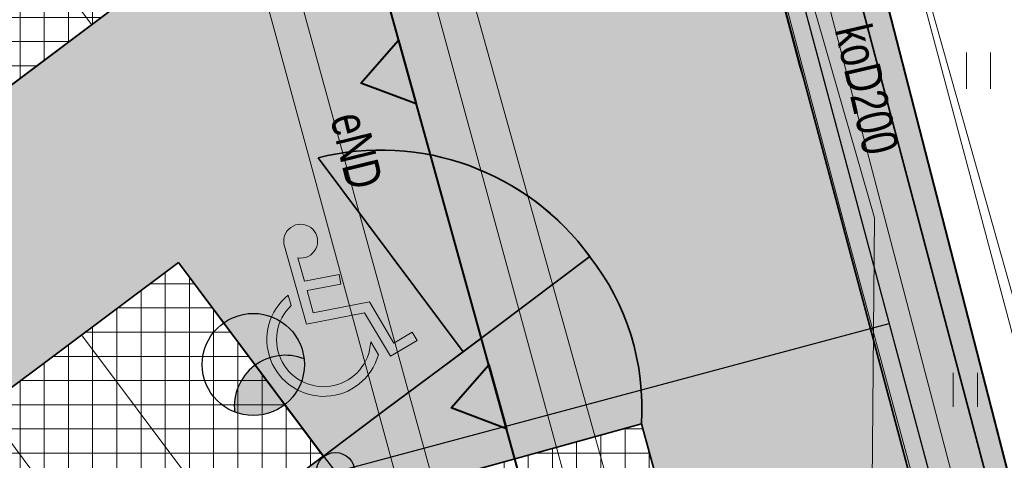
# Model space of a CAD drawing. Header units: metres. Extents: x -320 to 5572509, y -47 to 5960263.
# Tile 35 of 59: x 5572147 to 5572167, y 5960134 to 5960143. Entities that reach past the tile are written whole.
import ezdxf

# ---------------------------------------------------------------- set-up
doc = ezdxf.new("R2010")
doc.units = ezdxf.units.M
doc.header["$MEASUREMENT"] = 0
for name, color, linetype in [('218-Granica_uzytku', 7, 'Continuous'), ('219-Linia_granicy', 7, 'Continuous'), ('422-Kraweznik_jezdni', 7, 'Continuous'), ('940-Trawnik_symb__poj_', 7, 'Continuous'), ('kraweznik', 7, 'Continuous'), ('Nowe_320-W Umeblowanie', 7, 'Continuous'), ('Nowe_810-G Ogólne', 7, 'Continuous'), ('Nowe_LINIA ZABUDOWY', 7, 'Continuous'), ('przewod_elektroenergetyczny__li', 7, 'Continuous'), ('przewod_kanalizacyjny__linia_', 7, 'Continuous'), ('przewod_kanalizacyjny__linia_-A', 7, 'Continuous'), ('przewod_telekomunikacyjny__lini', 7, 'Continuous'), ('przewod_wodociagowy__linia_', 7, 'Continuous'), ('trawnik', 7, 'Continuous'), ('WOSZCZALSKI_kabel_ośw', 7, 'Continuous'), ('WOSZCZALSKI_słup', 7, 'Continuous'), ('WOSZCZALSKI_wlz', 7, 'Continuous'), ('ZAKRES', 7, 'Continuous')]:
    doc.layers.add(name, color=color, linetype=linetype)
doc.styles.add('GENERATED_STYLE_1', font='arial.ttf')
pattern_1 = [(0, (5572434.6074, 5960128.98037), (0, 0.5), []), (90, (5572434.6074, 5960128.98037), (-0.5, 0), [])]

# ---------------------------------------------------------------- blocks, each defined once
blk = doc.blocks.new('Wypełnienie_1', base_point=(5572434.607, 5960129.98))
at = {"layer": 'Nowe_810-G Ogólne', "linetype": 'Continuous', "lineweight": 0, "true_color": 0x233708}
blk.add_hatch(color=78, dxfattribs=at).paths.add_polyline_path([(5572160.166, 5960159.578), (5572160.72, 5960159.992), (5572170.082, 5960123.614), (5572169.753, 5960123.549), (5572169.706, 5960123.561)])
at = {"layer": 'Nowe_810-G Ogólne', "color": 18, "lineweight": 35, "true_color": 0x030303}
for p, q in [((5572160.72, 5960159.992), (5572170.082, 5960123.614)), ((5572169.706, 5960123.561), (5572160.166, 5960159.578))]:
    blk.add_line(p, q, dxfattribs=at)
blk = doc.blocks.new('Wypełnienie_3', base_point=(5572434.607, 5960129.98))
at = {"layer": 'Nowe_810-G Ogólne', "linetype": 'Continuous', "lineweight": 18, "true_color": 0xaaaaaa}
h = blk.add_hatch(dxfattribs=at)
h.set_pattern_fill('HLNHER', color=253, style=0, pattern_type=2)
h.set_pattern_definition([(0, (5572149.7395, 5960118.78482), (0.4, 0.4), [1.2, -0.4]), (90, (5572150.1395, 5960118.78482), (0.4, 0.4), [1.2, -0.4])])
h.paths.add_polyline_path([(5572119.97, 5960117.89), (5572120.79, 5960116.24), (5572121.5, 5960115.44), (5572122.21, 5960114.9), (5572122.744, 5960114.747), (5572123.317, 5960114.61), (5572125.049, 5960114.484), (5572125.85, 5960114.536), (5572130.069, 5960115.384), (5572138.896, 5960117.224), (5572138.292, 5960120.162), (5572155.913, 5960123.836), (5572156.128, 5960122.746), (5572156.512, 5960120.804), (5572158.44, 5960121.177, 0.308603), (5572162.603, 5960124.945), (5572162.588, 5960124.941), (5572159.946, 5960134.586, 0.184142), (5572158.882, 5960138.039, 0.30603), (5572153.265, 5960140.081), (5572156.26, 5960136.077), (5572154.662, 5960134.882), (5572153.377, 5960133.921), (5572150.385, 5960137.922), (5572132.367, 5960124.445), (5572135.36, 5960120.444), (5572132.563, 5960118.352), (5572126.584, 5960126.337), (5572160.589, 5960151.83), (5572160.598, 5960151.818), (5572164.203, 5960138.326), (5572167.783, 5960124.929), (5572168.21, 5960124.22), (5572168.9, 5960123.8), (5572169.83, 5960123.57), (5572174.572, 5960124.504), (5572179.02, 5960125.38), (5572179.509, 5960123.378), (5572174.84, 5960122.49), (5572175.83, 5960117.16), (5572172.73, 5960116.07), (5572172.04, 5960115.89), (5572172.14, 5960115.5), (5572169.94, 5960114.91), (5572169.87, 5960115.15), (5572168.91, 5960114.87), (5572168.98, 5960114.64), (5572166.56, 5960113.95), (5572166.5, 5960114.18), (5572165.87, 5960114.02), (5572165.8, 5960114.35), (5572165.93, 5960114.38), (5572165.75, 5960115.18), (5572164.8, 5960114.95), (5572164.9, 5960114.62), (5572162.28, 5960113.85), (5572162.19, 5960114.18), (5572161.68, 5960114.04), (5572161.87, 5960113.34), (5572162, 5960113.37), (5572162.29, 5960112.25), (5572162.17, 5960112.22), (5572162.4, 5960111.41), (5572162.58, 5960111.47), (5572162.91, 5960110.26), (5572162.72, 5960110.2), (5572162.83, 5960109.77), (5572163.48, 5960110.04), (5572164.37, 5960110.27), (5572164.48, 5960109.75), (5572164.653, 5960109.787), (5572165.19, 5960107.36), (5572165.02, 5960107.32), (5572165.16, 5960106.72), (5572165.33, 5960106.75), (5572166.43, 5960101.86), (5572165.96, 5960101.76), (5572166.13, 5960100.99), (5572166.46, 5960101.07), (5572167.15, 5960097.97), (5572166.82, 5960097.9), (5572166.95, 5960097.33), (5572167.648, 5960093.703), (5572162.9, 5960092.8), (5572161.41, 5960092.47), (5572149.154, 5960089.965), (5572149.759, 5960086.924), (5572146.898, 5960086.382), (5572145.75, 5960086.12), (5572145.189, 5960089.209), (5572130.631, 5960086.296), (5572128.388, 5960097.519), (5572154.739, 5960102.778), (5572155.796, 5960097.376, 0.32921), (5572156.91, 5960099.21), (5572155.67, 5960105.421), (5572155.663, 5960105.419), (5572154.052, 5960113.522, 0.326644), (5572152.363, 5960114.76), (5572153.626, 5960108.47), (5572124.891, 5960102.732), (5572123.764, 5960109.015), (5572123.037, 5960107.846), (5572122.57, 5960106.94), (5572122.235, 5960105.804), (5572122.128, 5960104.217), (5572120.82, 5960112.281)])
h.paths.add_polyline_path([(5572160.986, 5960109.404), (5572161.476, 5960109.501), (5572161.772, 5960108.036), (5572163.15, 5960108.307), (5572165.611, 5960095.766), (5572163.741, 5960095.398)], flags=0)
at = {"layer": 'Nowe_810-G Ogólne', "color": 18, "lineweight": 35, "true_color": 0x030303}
for p, q in [((5572126.584, 5960126.337), (5572160.589, 5960151.83)), ((5572160.598, 5960151.818), (5572164.203, 5960138.326)), ((5572153.265, 5960140.081), (5572156.26, 5960136.077)), ((5572164.203, 5960138.326), (5572167.783, 5960124.929)), ((5572150.385, 5960137.922), (5572132.367, 5960124.445)), ((5572153.377, 5960133.921), (5572150.385, 5960137.922)), ((5572156.26, 5960136.077), (5572154.662, 5960134.882)), ((5572154.662, 5960134.882), (5572153.377, 5960133.921)), ((5572162.588, 5960124.941), (5572159.946, 5960134.586))]:
    blk.add_line(p, q, dxfattribs=at)
for centre, radius, start, end in [((5572154.561, 5960134.901), 5.34, 35.9837, 104.0464), ((5572154.886, 5960134.917), 5.071, 356.2635, 37.9982)]:
    blk.add_arc(centre, radius, start, end, dxfattribs=at)
blk = doc.blocks.new('Wypełnienie_5', base_point=(5572434.607, 5960129.98))
at = {"layer": 'Nowe_810-G Ogólne', "linetype": 'Continuous', "lineweight": 18, "true_color": 0x929292}
h = blk.add_hatch(dxfattribs=at)
h.set_pattern_fill('SIATKA_25X25', color=252, style=0, pattern_type=2)
h.set_pattern_definition(pattern_1)
h.paths.add_polyline_path([(5572160.589, 5960151.83), (5572126.584, 5960126.337), (5572123.571, 5960130.361), (5572140.52, 5960143.029), (5572146.649, 5960147.61), (5572157.603, 5960155.818)])
at = {"layer": 'Nowe_810-G Ogólne', "color": 18, "lineweight": 35, "true_color": 0x030303}
blk.add_line((5572160.589, 5960151.83), (5572126.584, 5960126.337), dxfattribs=at)
blk = doc.blocks.new('Wypełnienie_13', base_point=(5572434.607, 5960129.98))
at = {"layer": 'Nowe_810-G Ogólne', "linetype": 'Continuous', "lineweight": 0, "true_color": 0x233708}
blk.add_hatch(color=78, dxfattribs=at).paths.add_polyline_path([(5572160.166, 5960159.578), (5572160.72, 5960159.992), (5572170.082, 5960123.614), (5572169.753, 5960123.549), (5572169.706, 5960123.561)])
at = {"layer": 'Nowe_810-G Ogólne', "color": 18, "lineweight": 35, "true_color": 0x030303}
for p, q in [((5572160.72, 5960159.992), (5572170.082, 5960123.614)), ((5572169.706, 5960123.561), (5572160.166, 5960159.578))]:
    blk.add_line(p, q, dxfattribs=at)
blk = doc.blocks.new('Wypełnienie_17', base_point=(5572434.607, 5960129.98))
at = {"layer": 'Nowe_810-G Ogólne', "linetype": 'Continuous', "lineweight": 0, "true_color": 0x476f10}
blk.add_hatch(color=76, dxfattribs=at).paths.add_polyline_path([(5572156.751, 5960142.328), (5572156.752, 5960142.327, 0.000052), (5572156.751, 5960142.328)])
at = {"layer": 'Nowe_810-G Ogólne', "color": 18, "lineweight": 35, "true_color": 0x030303}
for q in [(5572156.751, 5960142.328), (5572156.752, 5960142.327)]:
    blk.add_line((5572156.751, 5960142.328), q, dxfattribs=at)
blk.add_arc((5572152.416, 5960137.173), 6.736, 49.9301, 49.9421, dxfattribs=at)
blk = doc.blocks.new('Wypełnienie_26', base_point=(5572434.607, 5960129.98))
at = {"layer": 'Nowe_810-G Ogólne', "linetype": 'Continuous', "lineweight": 18, "true_color": 0x929292}
h = blk.add_hatch(dxfattribs=at)
h.set_pattern_fill('SIATKA_25X25', color=252, style=0, pattern_type=2)
h.set_pattern_definition(pattern_1)
h.paths.add_polyline_path([(5572150.383, 5960137.92), (5572132.362, 5960124.448), (5572135.353, 5960120.446), (5572153.374, 5960133.919)])
at = {"layer": 'Nowe_810-G Ogólne', "color": 18, "lineweight": 35, "true_color": 0x030303}
for p, q in [((5572150.383, 5960137.92), (5572132.362, 5960124.448)), ((5572153.374, 5960133.919), (5572150.383, 5960137.92)), ((5572135.353, 5960120.446), (5572153.374, 5960133.919))]:
    blk.add_line(p, q, dxfattribs=at)
blk = doc.blocks.new('Wypełnienie_27', base_point=(5572434.607, 5960129.98))
at = {"layer": 'Nowe_810-G Ogólne', "linetype": 'Continuous', "lineweight": 18, "true_color": 0x929292}
h = blk.add_hatch(dxfattribs=at)
h.set_pattern_fill('SIATKA_25X25', color=252, style=0, pattern_type=2)
h.set_pattern_definition(pattern_1)
h.paths.add_polyline_path([(5572155.126, 5960133.258), (5572157.783, 5960123.615), (5572162.604, 5960124.944), (5572159.946, 5960134.586)])
at = {"layer": 'Nowe_810-G Ogólne', "color": 18, "lineweight": 35, "true_color": 0x030303}
for p, q in [((5572159.946, 5960134.586), (5572155.126, 5960133.258)), ((5572162.604, 5960124.944), (5572159.946, 5960134.586)), ((5572155.126, 5960133.258), (5572157.783, 5960123.615)), ((5572157.783, 5960123.615), (5572162.604, 5960124.944))]:
    blk.add_line(p, q, dxfattribs=at)
blk = doc.blocks.new('Wypełnienie_57', base_point=(5572434.607, 5960129.98))
at = {"layer": 'Nowe_810-G Ogólne', "linetype": 'Continuous', "lineweight": 0, "true_color": 0x233708}
blk.add_hatch(color=78, dxfattribs=at).paths.add_polyline_path([(5572156.26, 5960136.077), (5572158.881, 5960138.042, 0.305721), (5572153.265, 5960140.081)])
at = {"layer": 'Nowe_810-G Ogólne', "color": 18, "lineweight": 35, "true_color": 0x030303}
for p, q in [((5572153.265, 5960140.081), (5572156.26, 5960136.077)), ((5572156.26, 5960136.077), (5572158.881, 5960138.042))]:
    blk.add_line(p, q, dxfattribs=at)
blk.add_arc((5572154.561, 5960134.898), 5.343, 36.042, 104.04, dxfattribs=at)
blk = doc.blocks.new('940P')
at = {"layer": '940-Trawnik_symb__poj_', "color": 7, "lineweight": 13}
for p, q in [((-0.25, -0.375), (-0.25, 0.375)), ((0.25, -0.375), (0.25, 0.375))]:
    blk.add_line(p, q, dxfattribs=at)
blk = doc.blocks.new('PTTU04_01')
at = {"layer": 'trawnik', "color": 7, "lineweight": 13}
for p, q in [((-0.25, -0.35), (-0.25, 0.35)), ((0.25, -0.35), (0.25, 0.35))]:
    blk.add_line(p, q, dxfattribs=at)
blk = doc.blocks.new('Znak osoby niepełnospr 21')
at = {"layer": 'Nowe_320-W Umeblowanie', "color": 98, "lineweight": 18}
for p, q in [((-0.038, 2.22), (0.1, 0.499)), ((0.231, 1.377), (0.191, 1.875)), ((0.959, 1.377), (0.231, 1.377)), ((0.959, 1.176), (0.959, 1.377)), ((-0.136, 0.937), (-0.154, 1.158)), ((0.285, 0.7), (0.247, 1.176)), ((0.247, 1.176), (0.959, 1.176)), ((1.467, 0.7), (0.285, 0.7)), ((1.799, -0.229), (1.467, 0.7)), ((0.1, 0.499), (1.326, 0.499)), ((1.326, 0.499), (1.678, -0.485)), ((1.438, -0.408), (1.333, -0.116)), ((2.216, -0.08), (1.799, -0.229)), ((2.284, -0.268), (2.216, -0.08)), ((1.678, -0.485), (2.284, -0.268))]:
    blk.add_line(p, q, dxfattribs=at)
for centre, radius, start, end in [((0.312, 2.204), 0.351, 249.723, 177.4594), ((0.389, 0.119), 1.173, 117.5878, 333.3287), ((0.389, 0.119), 0.973, 122.7065, 346.0316)]:
    blk.add_arc(centre, radius, start, end, dxfattribs=at)
blk = doc.blocks.new('Wypełnienie_98', base_point=(5572434.607, 5960129.98))
at = {"layer": 'WOSZCZALSKI_kabel_ośw', "linetype": 'Continuous', "lineweight": 30}
blk.add_hatch(color=240, dxfattribs=at).paths.add_polyline_path([(5572152.976, 5960135.93, 0.564462), (5572151.542, 5960134.831, 0.564462)])
blk = doc.blocks.new('Wypełnienie_143', base_point=(5572434.607, 5960129.98))
at = {"layer": 'Nowe_810-G Ogólne', "linetype": 'Continuous', "lineweight": 0, "true_color": 0x5b5b5b}
h = blk.add_hatch(color=251, dxfattribs=at)
h.paths.add_polyline_path([(5572118.126, 5960128.181), (5572119.97, 5960117.893), (5572120.711, 5960116.412), (5572121.5, 5960115.443), (5572122.371, 5960114.84), (5572123.316, 5960114.613), (5572124.147, 5960114.539), (5572124.98, 5960114.483), (5572125.85, 5960114.539), (5572130.065, 5960115.386), (5572138.895, 5960117.227), (5572138.291, 5960120.165), (5572155.912, 5960123.839), (5572156.511, 5960120.807), (5572158.333, 5960121.167, 0.318488), (5572162.603, 5960124.948), (5572157.783, 5960123.619), (5572155.125, 5960133.261), (5572159.945, 5960134.589, 0.184142), (5572158.881, 5960138.042), (5572132.562, 5960118.355), (5572123.565, 5960130.372), (5572155.78, 5960154.455), (5572159.267, 5960157.045), (5572160.598, 5960151.821), (5572163.212, 5960141.969), (5572163.321, 5960141.619), (5572163.485, 5960141.016), (5572167.782, 5960124.932), (5572168.21, 5960124.223), (5572168.9, 5960123.803), (5572169.694, 5960123.607), (5572160.503, 5960158.308), (5572160.166, 5960159.581), (5572136.352, 5960141.794), (5572136.354, 5960141.791), (5572129.926, 5960136.903, -0.040759), (5572129.106, 5960136.383), (5572126.201, 5960134.213), (5572120.162, 5960129.702)])
h.paths.add_polyline_path([(5572122.27, 5960117.41), (5572120.448, 5960128.043), (5572122.367, 5960129.477), (5572131.139, 5960117.74), (5572123.97, 5960116.303)], flags=0)
h.paths.add_polyline_path([(5572155.752, 5960125.328), (5572140.034, 5960122.087), (5572153.795, 5960132.377)], flags=0)
at = {"layer": 'Nowe_810-G Ogólne', "color": 7, "lineweight": 13}
for p, q in [((5572169.694, 5960123.607), (5572160.503, 5960158.308)), ((5572160.598, 5960151.821), (5572163.212, 5960141.969)), ((5572163.212, 5960141.969), (5572163.321, 5960141.619)), ((5572163.321, 5960141.619), (5572163.485, 5960141.016)), ((5572163.485, 5960141.016), (5572167.782, 5960124.932)), ((5572158.881, 5960138.042), (5572132.562, 5960118.355)), ((5572155.125, 5960133.261), (5572159.945, 5960134.589))]:
    blk.add_line(p, q, dxfattribs=at)
blk.add_arc((5572154.886, 5960134.92), 5.071, 356.2635, 37.9982, dxfattribs=at)
blk = doc.blocks.new('Wypełnienie_159', base_point=(5572434.607, 5960129.98))
at = {"layer": 'Nowe_LINIA ZABUDOWY', "linetype": 'Continuous', "lineweight": 40}
blk.add_hatch(color=250, dxfattribs=at).paths.add_polyline_path([(5572157.157, 5960134.485), (5572156.015, 5960134.915), (5572156.791, 5960135.805)])
at = {"layer": 'Nowe_LINIA ZABUDOWY', "color": 250, "lineweight": 40}
for p, q in [((5572156.015, 5960134.915), (5572156.791, 5960135.805)), ((5572156.791, 5960135.805), (5572157.157, 5960134.485)), ((5572157.157, 5960134.485), (5572156.015, 5960134.915))]:
    blk.add_line(p, q, dxfattribs=at)
blk = doc.blocks.new('Wypełnienie_160', base_point=(5572434.607, 5960129.98))
at = {"layer": 'Nowe_LINIA ZABUDOWY', "linetype": 'Continuous', "lineweight": 40}
blk.add_hatch(color=250, dxfattribs=at).paths.add_polyline_path([(5572155.295, 5960141.194), (5572154.152, 5960141.624), (5572154.929, 5960142.514)])
at = {"layer": 'Nowe_LINIA ZABUDOWY', "color": 250, "lineweight": 40}
for p, q in [((5572154.152, 5960141.624), (5572154.929, 5960142.514)), ((5572154.929, 5960142.514), (5572155.295, 5960141.194)), ((5572155.295, 5960141.194), (5572154.152, 5960141.624))]:
    blk.add_line(p, q, dxfattribs=at)

msp = doc.modelspace()

# ---------------------------------------------------------------- linework, layer by layer
at = {"layer": '218-Granica_uzytku', "color": 3, "lineweight": 18, "flags": 128}
for points in [[(5572160.19, 5960123.56), (5572147.48, 5960169.35)], [(5572147.48, 5960169.35), (5572160.19, 5960123.56)], [(5572170.58, 5960121.68), (5572158.79, 5960167.49)], [(5572158.79, 5960167.49), (5572170.58, 5960121.68)]]:
    msp.add_lwpolyline(points, dxfattribs=at)
at = {"layer": '219-Linia_granicy', "color": 178, "lineweight": 18, "flags": 128}
for points in [[(5572160.19, 5960123.56), (5572147.48, 5960169.35)], [(5572170.58, 5960121.68), (5572158.79, 5960167.49)]]:
    msp.add_lwpolyline(points, dxfattribs=at)
at = {"layer": '422-Kraweznik_jezdni', "color": 7, "lineweight": 13, "flags": 128}
for points in [[(5572156.4, 5960167.87), (5572164.15, 5960138.66)], [(5572155.38, 5960147.24), (5572160.78, 5960127.9)], [(5572164.15, 5960138.66), (5572167.86, 5960124.95)]]:
    msp.add_lwpolyline(points, dxfattribs=at)
at = {"layer": 'kraweznik', "color": 7, "lineweight": 13, "flags": 128}
msp.add_lwpolyline([(5572117.996, 5960142.349), (5572117.81, 5960142.33), (5572115.9, 5960140.6), (5572114.44, 5960148.94), (5572116.68, 5960148.47), (5572123.75, 5960149.61), (5572130.43, 5960154.23), (5572132.37, 5960151.37), (5572139.13, 5960156.12), (5572140.8, 5960153.17), (5572147.23, 5960157.86), (5572149.06, 5960154.84), (5572156.67, 5960126.92), (5572157.57, 5960123.68), (5572157.97, 5960123.02)], dxfattribs=at)
at = {"layer": 'Nowe_810-G Ogólne', "color": 250, "lineweight": 40}
for p, q in [((5572160.19, 5960123.56), (5572147.48, 5960169.35)), ((5572159.05, 5960166.48), (5572208.873, 5959972.893))]:
    msp.add_line(p, q, dxfattribs=at)
at = {"layer": 'Nowe_810-G Ogólne', "color": 250, "lineweight": 18, "true_color": 0x1f1f1f}
for p, q in [((5572148.587, 5960142.833), (5572145.593, 5960146.832)), ((5572151.374, 5960132.425), (5572148.38, 5960136.424)), ((5572149.371, 5960130.929), (5572146.377, 5960134.928)), ((5572159.946, 5960134.586), (5572155.126, 5960133.258))]:
    msp.add_line(p, q, dxfattribs=at)
at = {"layer": 'przewod_elektroenergetyczny__li', "color": 1, "lineweight": 18, "flags": 128}
msp.add_lwpolyline([(5572143.62, 5960167.89), (5572146.81, 5960164.17), (5572149.17, 5960157.26), (5572150.31, 5960152.83), (5572150.4, 5960152.11), (5572150.66, 5960151.67), (5572152.71, 5960144.06), (5572157.52, 5960126.59), (5572157.83, 5960125.52)], dxfattribs=at)
at = {"layer": 'przewod_kanalizacyjny__linia_', "color": 34, "lineweight": 18, "flags": 128}
msp.add_lwpolyline([(5572161.58, 5960151.78), (5572167.94, 5960127.53)], dxfattribs=at)
at = {"layer": 'przewod_telekomunikacyjny__lini', "color": 30, "lineweight": 18, "flags": 128}
msp.add_lwpolyline([(5572161.13, 5960123.78), (5572160.83, 5960124.44), (5572152.78, 5960153.93), (5572148.33, 5960170.33), (5572152.99, 5960190.69)], dxfattribs=at)
at = {"layer": 'przewod_wodociagowy__linia_', "color": 7, "lineweight": 20, "flags": 128}
for points in [[(5572170.89, 5960123.89), (5572170.86, 5960124.28), (5572161.46, 5960159.48), (5572163.12, 5960160.26)], [(5572164.98, 5960120.33), (5572164.61, 5960121.64), (5572164.76, 5960138.84), (5572159.9, 5960155.73), (5572163.83, 5960157.05), (5572163.96, 5960157.09)]]:
    msp.add_lwpolyline(points, dxfattribs=at)
at = {"layer": 'WOSZCZALSKI_kabel_ośw', "color": 240, "lineweight": 30}
msp.add_line((5572152.569, 5960134.976), (5572153.625, 5960133.598), dxfattribs=at)
msp.add_circle((5572151.927, 5960135.813), 1.055, dxfattribs=at)
msp.add_arc((5572152.59, 5960134.948), 1.055, 68.5707, 186.3431, dxfattribs=at)
at = {"layer": 'WOSZCZALSKI_słup', "color": 240, "lineweight": 30}
msp.add_circle((5572153.625, 5960133.598), 0.396, dxfattribs=at)
at = {"layer": 'WOSZCZALSKI_wlz', "color": 240, "lineweight": 30}
for p, q in [((5572162.862, 5960144.879), (5572167.936, 5960125.935)), ((5572153.625, 5960133.598), (5572165.063, 5960136.662))]:
    msp.add_line(p, q, dxfattribs=at)
at = {"layer": 'ZAKRES', "color": 7, "lineweight": 13, "flags": 128}
msp.add_lwpolyline([(5572111.424, 5960168.614), (5572126.913, 5960081.006), (5572169.699, 5960089.619), (5572165.103, 5960112.452), (5572174.101, 5960114.263), (5572150.557, 5960197.688)], close=True, dxfattribs=at)

# ---------------------------------------------------------------- block references
at = {"layer": '940-Trawnik_symb__poj_', "color": 7, "lineweight": 13, "rotation": 0.0008399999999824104}
msp.add_blockref('940P', (5572166.91, 5960141.88), dxfattribs=at)
at = {"layer": 'Nowe_320-W Umeblowanie', "color": 98, "lineweight": 18, "rotation": 11.05412463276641}
msp.add_blockref('Znak osoby niepełnospr 21', (5572153.022, 5960136.136), dxfattribs=at)
at = {"layer": 'Nowe_810-G Ogólne', "color": 62, "lineweight": 18, "true_color": 0x8edf20}
for name in ['Wypełnienie_1', 'Wypełnienie_13', 'Wypełnienie_17', 'Wypełnienie_57']:
    msp.add_blockref(name, (5572434.607, 5960129.98), dxfattribs=at)
at = {"layer": 'Nowe_810-G Ogólne', "color": 253, "lineweight": 18, "true_color": 0xb6b6b6}
msp.add_blockref('Wypełnienie_143', (5572434.607, 5960129.98), dxfattribs=at)
at = {"layer": 'Nowe_810-G Ogólne', "color": 252, "lineweight": 18, "true_color": 0x929292}
for name in ['Wypełnienie_5', 'Wypełnienie_26', 'Wypełnienie_27']:
    msp.add_blockref(name, (5572434.607, 5960129.98), dxfattribs=at)
at = {"layer": 'Nowe_810-G Ogólne', "color": 253, "lineweight": 18, "true_color": 0xaaaaaa}
msp.add_blockref('Wypełnienie_3', (5572434.607, 5960129.98), dxfattribs=at)
at = {"layer": 'Nowe_LINIA ZABUDOWY', "color": 250, "lineweight": 40}
for name in ['Wypełnienie_160', 'Wypełnienie_159']:
    msp.add_blockref(name, (5572434.607, 5960129.98), dxfattribs=at)
at = {"layer": 'trawnik', "color": 7, "lineweight": 13}
msp.add_blockref('PTTU04_01', (5572166.64, 5960135.29), dxfattribs=at)
at = {"layer": 'WOSZCZALSKI_kabel_ośw', "color": 240, "lineweight": 30}
msp.add_blockref('Wypełnienie_98', (5572434.607, 5960129.98), dxfattribs=at)

# ---------------------------------------------------------------- texts
at = {"layer": 'przewod_elektroenergetyczny__li', "color": 1, "lineweight": 18, "insert": (5572153.873, 5960140.994), "char_height": 0.75, "attachment_point": 4, "rotation": 283.816, "style": 'GENERATED_STYLE_1'}
msp.add_mtext('\\A1;{\\W0.750000x;\\pql;\\fArial|b0|i0|c238|p38;eND}', dxfattribs=at)
at = {"layer": 'przewod_kanalizacyjny__linia_-A', "color": 34, "lineweight": 18, "insert": (5572164.297, 5960142.814), "char_height": 0.75, "attachment_point": 4, "rotation": 283.086, "style": 'GENERATED_STYLE_1'}
msp.add_mtext('\\A1;{\\W0.750000x;\\pql;\\fArial|b0|i0|c238|p38;koD200}', dxfattribs=at)
msp.add_mtext('\\A1;{\\W0.750000x;\\pql;\\fArial|b0|i0|c238|p38;koD200}', dxfattribs=at)

doc.saveas('drawing.dxf')
